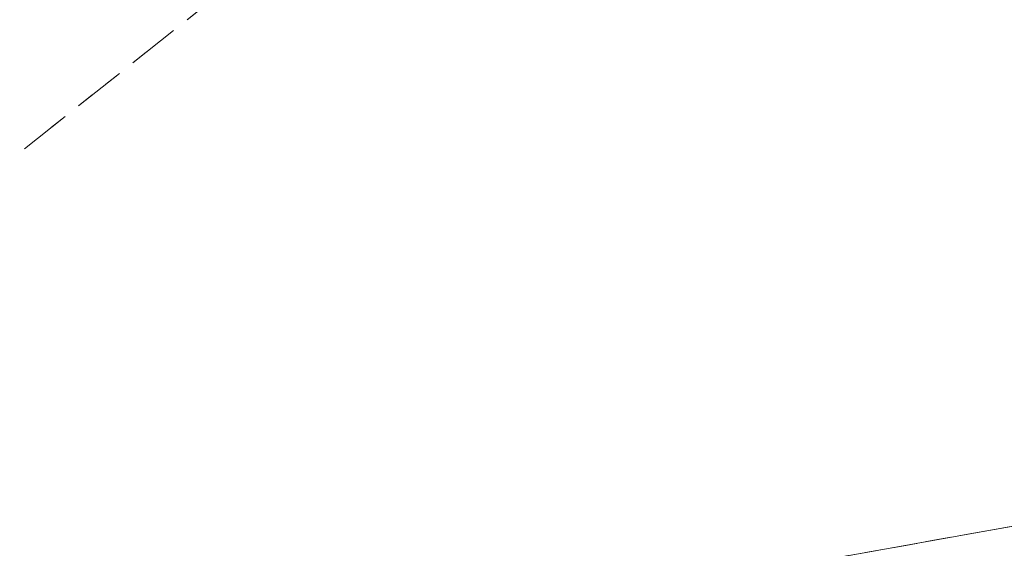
# Model space of a CAD drawing. Header units: metres. Extents: x 5590113 to 5596324, y 5910954 to 5916249.
# Tile 134 of 256: x 5592407 to 5592435, y 5913875 to 5913891. Entities that reach past the tile are written whole.
import ezdxf

# ---------------------------------------------------------------- set-up
doc = ezdxf.new("R2010")
doc.units = ezdxf.units.M
for name, pattern in [('219-500', [0]), ('egkk-500', [2, 1.5, -0.5]), ('egug-500', [1, 0.5, -0.5])]:
    doc.linetypes.add(name, pattern=pattern)

msp = doc.modelspace()

# ---------------------------------------------------------------- linework, layer by layer
at = {"layer": '217-kontur klasyfikacyjny', "color": 92, "linetype": 'egkk-500', "lineweight": 18, "flags": 128}
for points in [[(5592463.06, 5913931.22), (5592380.92, 5913866.13)], [(5592380.92, 5913866.13), (5592557.82, 5913897.8)]]:
    msp.add_lwpolyline(points, dxfattribs=at)
at = {"layer": '218-kontur użytku gruntowego', "color": 3, "linetype": 'egug-500', "lineweight": 18, "flags": 128}
for points in [[(5592463.06, 5913931.22), (5592380.92, 5913866.13)], [(5592380.92, 5913866.13), (5592557.82, 5913897.8)], [(5592557.82, 5913897.8), (5592380.92, 5913866.13)]]:
    msp.add_lwpolyline(points, dxfattribs=at)
at = {"layer": '219-działka ewidencyjna', "color": 7, "linetype": '219-500', "lineweight": 18, "flags": 128}
msp.add_lwpolyline([(5592557.82, 5913897.8), (5592370.19, 5913864.21)], dxfattribs=at)

doc.saveas('drawing.dxf')
